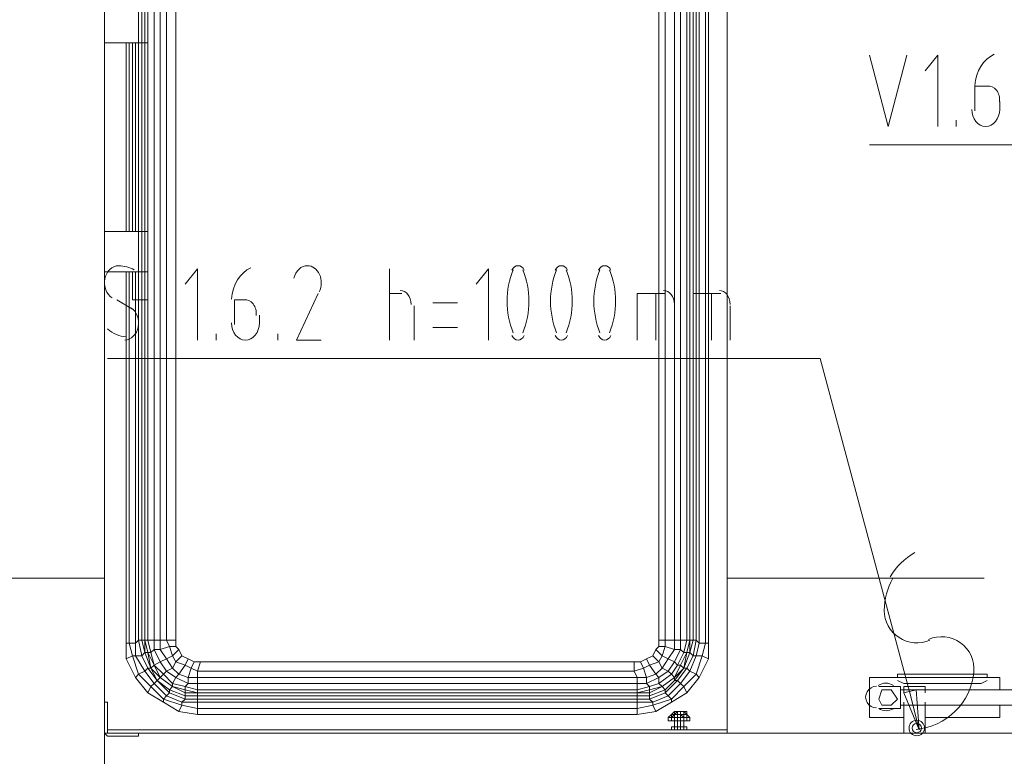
# Model space of a CAD drawing. Header units: millimetres. Extents: x 413 to 305578, y 115 to 38116.
# Tile 71 of 194: x 56154 to 57419, y 13505 to 14451. Entities that reach past the tile are written whole.
import ezdxf

# ---------------------------------------------------------------- set-up
doc = ezdxf.new("R2010")
doc.units = ezdxf.units.MM
for name, color, linetype in [('PDF _0', 1, 'Continuous'), ('PDF _PD-Motor Text', 5, 'Continuous'), ('PDF _PD-Socket', 1, 'Continuous'), ('PDF _PD-Socket Text', 1, 'Continuous'), ('PDF$_59-60$-$Floor$Plan$-$В_Этаж$01_Сводный$M-EQPM', 2, 'Continuous')]:
    doc.layers.add(name, color=color, linetype=linetype)
for name, color, linetype, true_color in [('PDF$_V$line_ifc_RVT-1-В_Этаж$01_Сводный$A-COLS', 7, 'Continuous', 0xdcdcdc), ('PDF$_V$line_ifc_RVT-1-В_Этаж$01_Сводный$A-DETL-MBND', 7, 'Continuous', 0xbababa), ('PDF$_V$line_ifc_RVT-1-В_Этаж$01_Сводный$A-PART', 7, 'Continuous', 0xdcdcdc), ('PDF$_V$line_ifc_RVT-1-В_Этаж$01_Сводный$A-WALL', 7, 'Continuous', 0xdcdcdc), ('PDF$_V$line_ifc_RVT-1-В_Этаж$01_Сводный$M-EQPM', 7, 'Continuous', 0xbababa)]:
    doc.layers.add(name, color=color, linetype=linetype, true_color=true_color)

msp = doc.modelspace()

# ---------------------------------------------------------------- linework, layer by layer
at = {"layer": 'PDF _0', "color": 5, "lineweight": 0}
msp.add_lwpolyline([(57619.7, 14421.7), (57587.9, 14290.4), (57488.4, 14290.4), (57245.8, 14290.4)], dxfattribs=at)
at = {"layer": 'PDF _0', "lineweight": 0}
msp.add_lwpolyline([(57297.5, 13586.4), (57182.2, 14016), (57082.7, 14016), (56267.4, 14016)], dxfattribs=at)
at = {"layer": 'PDF _PD-Motor Text', "lineweight": 0}
for points in [[(57245.8, 14405.8), (57269.7, 14314.3), (57293.5, 14405.8)], [(57333.3, 14314.3), (57333.3, 14405.8), (57317.4, 14385.9)], [(57397, 14366), (57381, 14366), (57381, 14334.2)], [(57412.9, 14334.2), (57412.9, 14346.1)], [(57357.2, 14314.3), (57357.2, 14322.2)]]:
    msp.add_lwpolyline(points, dxfattribs=at)
for points in [[(57406, 14407), (57391.8, 14400.9), (57382.1, 14385.1), (57381.1, 14366.8)], [(57408.8, 14360.7), (57405.7, 14364.7), (57401.4, 14366.6), (57397.1, 14365.8)], [(57412.7, 14345.7), (57413.3, 14351.2), (57411.9, 14356.8), (57408.8, 14360.7)], [(57377.1, 14336.2), (57377.1, 14324.1), (57385.1, 14314.3), (57395, 14314.3)], [(57395, 14314.3), (57404.9, 14314.3), (57412.9, 14324.1), (57412.9, 14336.2)]]:
    msp.add_open_spline(points, degree=3, dxfattribs=at)
at = {"layer": 'PDF _PD-Socket', "lineweight": 0}
for points in [[(57275.9, 13733.6, 0.133547), (57264.7, 13692.3, 0.540628), (57323.2, 13654.1)], [(57305.5, 13539.5, 0.175591), (57355.9, 13562.9, 0.175987), (57379.7, 13613.3, 0.571029), (57321.5, 13655.1)]]:
    msp.add_lwpolyline(points, format="xyb", dxfattribs=at)
for radius in [9.94, 5.97]:
    msp.add_circle((57306.4, 13541.2), radius, dxfattribs=at)
msp.add_arc((57346.2, 13692.4), 85.5, 119.619, 149.6225, dxfattribs=at)
at = {"layer": 'PDF _PD-Socket Text', "lineweight": 0}
for points in [[(56382.7, 14039.8), (56382.7, 14131.3), (56366.8, 14111.4)], [(56629.3, 14039.8), (56629.3, 14131.3)], [(56756.6, 14039.8), (56756.6, 14131.3), (56740.7, 14111.4)], [(56537.8, 14099.5), (56510, 14039.8), (56541.8, 14039.8)], [(56629.3, 14099.5), (56645.2, 14099.5)], [(56947.5, 14039.8), (56947.5, 14099.5), (56983.3, 14099.5)], [(56971.4, 14039.8), (56971.4, 14099.5)], [(57019.1, 14039.8), (57019.1, 14099.5), (57054.9, 14099.5)], [(57043, 14039.8), (57043, 14099.5)], [(56279.3, 14091.5), (56299.2, 14079.6)], [(56446.3, 14091.5), (56430.4, 14091.5), (56430.4, 14059.7)], [(56716.8, 14087.6), (56685, 14087.6)], [(56661.1, 14083.6), (56661.1, 14039.8)], [(56995.2, 14083.6), (56995.2, 14039.8)], [(57066.8, 14083.6), (57066.8, 14039.8)], [(56462.3, 14059.7), (56462.3, 14071.7)], [(56406.6, 14039.8), (56406.6, 14047.8)], [(56486.1, 14039.8), (56486.1, 14047.8)], [(56685, 14055.8), (56716.8, 14055.8)], [(57309.5, 13538.7), (57297.5, 13586.4)]]:
    msp.add_lwpolyline(points, dxfattribs=at)
msp.add_lwpolyline([(57305.5, 13590.4), (57309.5, 13538.7), (57289.6, 13586.4)], close=True, dxfattribs=at)
for centre, radius, start, end in [((56281.1, 14092), 43.3, 61.8485, 89.0803), ((56515.7, 14113.4), 26.1, 333.6168, 24.042), ((56889.1, 14089.6), 108.7, 158.1093, 201.8907), ((56699.6, 14089.6), 108.7, 338.1093, 21.8907), ((56944.8, 14089.6), 108.7, 158.1093, 201.8907), ((56755.3, 14089.6), 108.7, 338.1093, 21.8907), ((57000.5, 14089.6), 108.7, 158.1093, 201.8907), ((56811, 14089.6), 108.7, 338.1093, 21.8907)]:
    msp.add_arc(centre, radius, start, end, dxfattribs=at)
for points in [[(56281.2, 14135.3), (56272.9, 14135.3), (56265.8, 14128.3), (56263.9, 14118.5)], [(56451.4, 14132.6), (56437.3, 14126.4), (56427.5, 14110.6), (56426.5, 14092.4)], [(56524.1, 14135.3), (56516, 14135.4), (56508.9, 14128.9), (56506.7, 14119.4)], [(56539.5, 14124.1), (56536.4, 14131), (56530.3, 14135.3), (56523.8, 14135.3)], [(56794.4, 14135.3), (56791.2, 14135.3), (56788.3, 14133.2), (56786.4, 14129.7)], [(56802.4, 14129.7), (56800.5, 14133.2), (56797.5, 14135.3), (56794.4, 14135.3)], [(56850.1, 14135.3), (56846.9, 14135.3), (56843.9, 14133.2), (56842.1, 14129.7)], [(56858, 14129.7), (56856.2, 14133.2), (56853.2, 14135.3), (56850.1, 14135.3)], [(56905.7, 14135.3), (56902.6, 14135.3), (56899.6, 14133.2), (56897.8, 14129.7)], [(56913.7, 14129.7), (56911.9, 14133.2), (56908.9, 14135.3), (56905.7, 14135.3)], [(56263.9, 14118.5), (56262, 14108.6), (56265.8, 14098.5), (56273.2, 14093.9)], [(56657.2, 14085.6), (56657.2, 14095.5), (56650.9, 14103.5), (56643.2, 14103.5)], [(56995.2, 14085.6), (56995.2, 14095.5), (56989, 14103.5), (56981.3, 14103.5)], [(57066.8, 14085.6), (57066.8, 14095.5), (57060.6, 14103.5), (57052.9, 14103.5)], [(56454.2, 14086.3), (56451.1, 14090.3), (56446.8, 14092.1), (56442.5, 14091.4)], [(56458.2, 14071.2), (56458.7, 14076.8), (56457.3, 14082.4), (56454.2, 14086.3)], [(56306.7, 14056.7), (56308.6, 14066.5), (56304.7, 14076.7), (56297.3, 14081.2)], [(56426.5, 14061.7), (56426.5, 14049.6), (56434.5, 14039.8), (56444.4, 14039.8)], [(56444.4, 14039.8), (56454.2, 14039.8), (56462.3, 14049.6), (56462.3, 14061.7)], [(56267.3, 14054), (56274.4, 14047.8), (56282.7, 14044.3), (56291.4, 14043.9)], [(56289.3, 14039.8), (56297.6, 14039.9), (56304.7, 14046.8), (56306.7, 14056.7)], [(56786.4, 14045.5), (56788.3, 14041.9), (56791.2, 14039.8), (56794.4, 14039.8)], [(56794.4, 14039.8), (56797.5, 14039.8), (56800.5, 14041.9), (56802.4, 14045.5)], [(56842.1, 14045.5), (56843.9, 14041.9), (56846.9, 14039.8), (56850.1, 14039.8)], [(56850.1, 14039.8), (56853.2, 14039.8), (56856.2, 14041.9), (56858, 14045.5)], [(56897.8, 14045.5), (56899.6, 14041.9), (56902.6, 14039.8), (56905.7, 14039.8)], [(56905.7, 14039.8), (56908.9, 14039.8), (56911.9, 14041.9), (56913.7, 14045.5)]]:
    msp.add_open_spline(points, degree=3, dxfattribs=at)
at = {"layer": 'PDF$_59-60$-$Floor$Plan$-$В_Этаж$01_Сводный$M-EQPM', "lineweight": 0}
for points in [[(57281.6, 13610.3), (57281.6, 13606.3), (57245.8, 13606.3), (57245.8, 13554.6), (57289.6, 13554.6)], [(57412.9, 13590.4), (57412.9, 13606.3), (57397, 13606.3), (57397, 13610.3)], [(57397, 13602.3), (57389, 13598.3), (57289.6, 13598.3), (57281.6, 13602.3)], [(57289.6, 13590.4), (57289.6, 13594.4), (57289.6, 13586.4)], [(57289.6, 13594.4), (57293.5, 13594.4), (57297.5, 13594.4), (57301.5, 13594.4), (57305.5, 13594.4), (57309.5, 13594.4), (57313.4, 13594.4), (57317.4, 13594.4)], [(57289.6, 13594.4), (57289.6, 13594.4)], [(57317.4, 13586.4), (57317.4, 13594.4), (57317.4, 13590.4)], [(57317.4, 13594.4), (57317.4, 13594.4)], [(57703.2, 13590.4), (57285.6, 13590.4)], [(57285.6, 13570.5), (57703.2, 13570.5)], [(57289.6, 13574.5), (57289.6, 13534.7), (57289.6, 13570.5)], [(57317.4, 13570.5), (57317.4, 13534.7), (57317.4, 13574.5)], [(57317.4, 13554.6), (57412.9, 13554.6), (57412.9, 13570.5)], [(57317.4, 13534.7), (57313.4, 13534.7), (57309.5, 13534.7), (57305.5, 13534.7), (57301.5, 13534.7), (57297.5, 13534.7), (57293.5, 13534.7), (57289.6, 13534.7)], [(57289.6, 13534.7), (57289.6, 13534.7)], [(57317.4, 13534.7), (57317.4, 13534.7)]]:
    msp.add_lwpolyline(points, dxfattribs=at)
for points in [[(57389, 13610.3), (57289.6, 13610.3), (57285.6, 13610.3), (57281.6, 13610.3), (57281.6, 13606.3), (57285.6, 13606.3), (57289.6, 13606.3), (57389, 13606.3), (57393, 13606.3), (57397, 13606.3), (57397, 13610.3), (57393, 13610.3)], [(57273.7, 13570.5), (57281.6, 13578.5), (57273.7, 13590.4), (57261.7, 13590.4), (57257.7, 13578.5), (57261.7, 13570.5)]]:
    msp.add_lwpolyline(points, close=True, dxfattribs=at)
msp.add_lwpolyline([(57276.4, 13566, -0.297024), (57257.7, 13566.5), (57285.6, 13566.5), (57285.6, 13594.4), (57257.7, 13594.4)], format="xyb", dxfattribs=at)
for centre, radius, start, end in [((57254.7, 13581), 13.9, 89.9999, 270.0001), ((57266.7, 13581), 17.9, 56.9146, 123.0854)]:
    msp.add_arc(centre, radius, start, end, dxfattribs=at)
at = {"layer": 'PDF$_V$line_ifc_RVT-1-В_Этаж$01_Сводный$A-COLS', "lineweight": 0}
msp.add_lwpolyline([(56263.4, 13574.5), (56263.4, 13733.6), (55965.1, 13733.6), (55965.1, 13435.3), (56263.4, 13435.3), (56263.4, 13534.7)], dxfattribs=at)
at = {"layer": 'PDF$_V$line_ifc_RVT-1-В_Этаж$01_Сводный$A-DETL-MBND', "lineweight": 0}
msp.add_lwpolyline([(57393, 13733.6), (57062.9, 13733.6)], close=True, dxfattribs=at)
msp.add_lwpolyline([(57062.9, 13733.6), (57393, 13733.6)], dxfattribs=at)
at = {"layer": 'PDF$_V$line_ifc_RVT-1-В_Этаж$01_Сводный$A-PART', "lineweight": 0}
msp.add_lwpolyline([(56263.4, 15591), (55965.1, 15591), (55965.1, 13733.6), (56263.4, 13733.6)], close=True, dxfattribs=at)
at = {"layer": 'PDF$_V$line_ifc_RVT-1-В_Этаж$01_Сводный$A-WALL', "lineweight": 0}
msp.add_lwpolyline([(56263.4, 15591), (55965.1, 15591), (55965.1, 13733.6), (56263.4, 13733.6)], close=True, dxfattribs=at)
msp.add_lwpolyline([(56263.4, 13534.7), (56263.4, 13435.3), (59433.4, 13435.3), (59433.4, 13534.7), (57062.9, 13534.7)], dxfattribs=at)
at = {"layer": 'PDF$_V$line_ifc_RVT-1-В_Этаж$01_Сводный$M-EQPM', "lineweight": 0}
for points in [[(56354.9, 13654), (56354.9, 14946.7), (56342.9, 14946.7), (56346.9, 14954.7), (56335, 14958.6), (56342.9, 14970.6), (56335, 14974.5), (56342.9, 14986.5), (56339, 14990.5), (56350.9, 15002.4), (56350.9, 15006.4), (56366.8, 15010.3), (56366.8, 15014.3), (56350.9, 15006.4), (56346.9, 15010.3), (56331, 14998.4), (56319.1, 14982.5), (56315.1, 14986.5), (56303.2, 14966.6), (56299.2, 14966.6), (56307.1, 14990.5), (56303.2, 14994.4)], [(56354.9, 13646.1), (56354.9, 13654), (56342.9, 13654), (56342.9, 14946.7), (56335, 14946.7), (56335, 14958.6), (56327, 14958.6), (56335, 14974.5), (56327, 14978.5), (56339, 14990.5), (56335, 14994.4), (56350.9, 15006.4), (56335, 14994.4), (56331, 14998.4), (56323, 14982.5), (56319.1, 14982.5), (56311.1, 14966.6), (56303.2, 14966.6), (56303.2, 14946.7), (56295.2, 14950.7), (56295.2, 14473.4)], [(56358.8, 13642.1), (56350.9, 13634.1), (56346.9, 13646.1), (56335, 13642.1), (56335, 13654), (56327, 13654), (56327, 14946.7), (56319.1, 14946.7), (56323, 14962.6), (56319.1, 14962.6), (56327, 14978.5), (56323, 14978.5), (56319.1, 14962.6), (56315.1, 14962.6), (56311.1, 14946.7), (56307.1, 14946.7), (56307.1, 14509.2)], [(57011.1, 14958.6), (57015.1, 14946.7), (57015.1, 13654), (57015.1, 13638.1), (57007.2, 13618.2), (57011.1, 13618.2), (56999.2, 13602.3), (57003.2, 13598.3), (56987.3, 13582.4), (56991.3, 13578.5), (56967.4, 13570.5), (56971.4, 13562.5)], [(56971.4, 14958.6), (56979.3, 14966.6), (56983.3, 14954.7), (56995.2, 14958.6), (56995.2, 14946.7), (56995.2, 13654), (57003.2, 13654), (57003.2, 14946.7), (56995.2, 14946.7), (56983.3, 14946.7), (56983.3, 14954.7), (56975.3, 14954.7)], [(56319.1, 14179.1), (56319.1, 14127.3), (56319.1, 14179.1), (56319.1, 14127.3), (56315.1, 14127.3), (56315.1, 14091.5), (56315.1, 14127.3), (56315.1, 14179.1), (56315.1, 14127.3), (56311.1, 14127.3), (56311.1, 14091.5), (56311.1, 13654), (56315.1, 13638.1), (56323, 13618.2), (56335, 13606.3), (56350.9, 13594.4), (56350.9, 13598.3), (56339, 13610.3), (56342.9, 13614.3), (56354.9, 13606.3), (56370.8, 13598.3), (56382.7, 13598.3), (56947.5, 13598.3), (56959.4, 13598.3), (56975.3, 13606.3), (56987.3, 13614.3), (56995.2, 13626.2), (57003.2, 13642.1), (56995.2, 13642.1), (56995.2, 13654), (56983.3, 13654), (56983.3, 14946.7)], [(56335, 14946.7), (56335, 13654), (56342.9, 13654), (56346.9, 13646.1), (56354.9, 13646.1), (56358.8, 13642.1), (56362.8, 13634.1), (56354.9, 13626.2), (56366.8, 13622.2), (56358.8, 13610.3), (56370.8, 13606.3), (56370.8, 13598.3), (56366.8, 13594.4), (56382.7, 13590.4), (56382.7, 13586.4), (56366.8, 13590.4), (56366.8, 13594.4), (56350.9, 13598.3), (56354.9, 13606.3), (56358.8, 13610.3), (56350.9, 13618.2), (56354.9, 13626.2), (56350.9, 13634.1), (56342.9, 13630.2), (56335, 13642.1), (56327, 13642.1), (56323, 13638.1), (56327, 13622.2), (56335, 13626.2), (56342.9, 13614.3), (56350.9, 13618.2), (56342.9, 13630.2), (56335, 13626.2), (56327, 13642.1), (56327, 13654), (56319.1, 13654), (56319.1, 14946.7)], [(56354.9, 14946.7), (56354.9, 14298.4), (56354.9, 13654), (56354.9, 13646.1), (56358.8, 13642.1), (56362.8, 13634.1), (56370.8, 13630.2), (56378.7, 13626.2), (56386.7, 13626.2), (56943.5, 13626.2), (56951.5, 13626.2), (56959.4, 13630.2), (56967.4, 13634.1), (56971.4, 13642.1), (56975.3, 13646.1), (56975.3, 13654), (56975.3, 13646.1), (56971.4, 13642.1), (56967.4, 13634.1), (56959.4, 13630.2), (56951.5, 13626.2), (56943.5, 13626.2), (56386.7, 13626.2)], [(56991.3, 13574.5), (56991.3, 13578.5), (57007.2, 13594.4), (57003.2, 13598.3), (57015.1, 13614.3), (57011.1, 13618.2), (57019.1, 13634.1), (57015.1, 13638.1), (57019.1, 13654), (57015.1, 13654), (57015.1, 14946.7), (57019.1, 14946.7), (57019.1, 13654), (57023.1, 13654), (57019.1, 13634.1), (57023.1, 13634.1), (57015.1, 13614.3), (57023.1, 13610.3), (57007.2, 13594.4), (57011.1, 13586.4)], [(57019.1, 14950.7), (57019.1, 14946.7), (57023.1, 14946.7), (57023.1, 13654), (57027.1, 13650.1), (57023.1, 13634.1), (57031, 13634.1), (57023.1, 13610.3), (57027.1, 13606.3)], [(57027.1, 14942.7), (57027.1, 13650.1), (57035, 13650.1), (57031, 13634.1), (57039, 13630.2)], [(57035, 14934.8), (57035, 13650.1), (57039, 13650.1)], [(57039, 14930.8), (57039, 13650.1), (57039, 13630.2), (57027.1, 13606.3), (57011.1, 13586.4), (56991.3, 13574.5), (56971.4, 13562.5), (56947.5, 13558.6), (56382.7, 13558.6), (56358.8, 13562.5), (56339, 13574.5)], [(56319.1, 14179.1), (56319.1, 14421.7), (56319.1, 14179.1), (56319.1, 14421.7), (56315.1, 14421.7), (56311.1, 14421.7), (56307.1, 14421.7), (56307.1, 14179.1), (56307.1, 14421.7), (56311.1, 14421.7), (56311.1, 14473.4), (56315.1, 14473.4), (56319.1, 14473.4), (56315.1, 14473.4), (56311.1, 14473.4), (56307.1, 14473.4), (56307.1, 14509.2), (56307.1, 14473.4), (56263.4, 14473.4)], [(56307.1, 14473.4), (56307.1, 14421.7), (56263.4, 14421.7)], [(56319.1, 14473.4), (56319.1, 14421.7), (56319.1, 14473.4), (56319.1, 14421.7), (56315.1, 14421.7), (56315.1, 14179.1), (56315.1, 14421.7), (56315.1, 14473.4), (56315.1, 14421.7), (56311.1, 14421.7), (56311.1, 14179.1), (56307.1, 14179.1), (56307.1, 14127.3), (56263.4, 14127.3)], [(56291.2, 14179.1), (56291.2, 14421.7)], [(56295.2, 14421.7), (56295.2, 14179.1)], [(56299.2, 14179.1), (56299.2, 14421.7)], [(56315.1, 14421.7), (56315.1, 14421.7)], [(56315.1, 14421.7), (56315.1, 14421.7)], [(56319.1, 14421.7), (56319.1, 14421.7)], [(56319.1, 14421.7), (56319.1, 14421.7)], [(56263.4, 14179.1), (56307.1, 14179.1), (56311.1, 14179.1), (56315.1, 14179.1), (56319.1, 14179.1), (56315.1, 14179.1), (56311.1, 14179.1), (56311.1, 14127.3), (56307.1, 14127.3), (56307.1, 14091.5), (56307.1, 14127.3), (56311.1, 14127.3), (56315.1, 14127.3), (56319.1, 14127.3), (56319.1, 14091.5), (56319.1, 14127.3), (56319.1, 14091.5), (56315.1, 14091.5), (56311.1, 14091.5), (56307.1, 14091.5), (56303.2, 14091.5), (56299.2, 14091.5), (56299.2, 14127.3), (56299.2, 14091.5), (56299.2, 14127.3)], [(56315.1, 14179.1), (56315.1, 14179.1)], [(56315.1, 14179.1), (56315.1, 14179.1)], [(56319.1, 14179.1), (56319.1, 14179.1)], [(56319.1, 14179.1), (56319.1, 14179.1)], [(56291.2, 14127.3), (56291.2, 13650.1), (56291.2, 13630.2), (56303.2, 13606.3), (56319.1, 13586.4), (56323, 13594.4), (56327, 13598.3), (56342.9, 13582.4), (56346.9, 13586.4), (56366.8, 13578.5), (56366.8, 13582.4), (56382.7, 13582.4), (56947.5, 13582.4), (56947.5, 13586.4), (56382.7, 13586.4), (56366.8, 13586.4), (56366.8, 13582.4), (56346.9, 13590.4), (56331, 13602.3), (56346.9, 13586.4), (56346.9, 13590.4), (56350.9, 13594.4), (56366.8, 13590.4), (56366.8, 13586.4), (56350.9, 13594.4), (56366.8, 13586.4), (56382.7, 13586.4), (56947.5, 13586.4), (56382.7, 13586.4), (56382.7, 13582.4), (56382.7, 13578.5), (56382.7, 13574.5), (56382.7, 13566.5), (56382.7, 13558.6)], [(56295.2, 14127.3), (56295.2, 13650.1), (56291.2, 13650.1)], [(56315.1, 14127.3), (56315.1, 14127.3)], [(56315.1, 14127.3), (56315.1, 14127.3)], [(56319.1, 14127.3), (56319.1, 14127.3)], [(56319.1, 14127.3), (56319.1, 14127.3)], [(56303.2, 14091.5), (56303.2, 13650.1), (56295.2, 13650.1), (56299.2, 13634.1), (56291.2, 13630.2)], [(56299.2, 14091.5), (56299.2, 14091.5)], [(56307.1, 14091.5), (56307.1, 13654), (56303.2, 13650.1), (56303.2, 13634.1), (56299.2, 13634.1), (56307.1, 13610.3), (56303.2, 13606.3)], [(56303.2, 14091.5), (56303.2, 14091.5)], [(56315.1, 14091.5), (56315.1, 13654), (56311.1, 13654), (56307.1, 13654), (56311.1, 13634.1), (56303.2, 13634.1), (56315.1, 13614.3), (56307.1, 13610.3), (56323, 13594.4), (56339, 13578.5), (56342.9, 13582.4), (56362.8, 13574.5), (56366.8, 13578.5), (56382.7, 13578.5), (56947.5, 13578.5), (56947.5, 13582.4), (56963.4, 13582.4), (56963.4, 13586.4), (56979.3, 13594.4), (56963.4, 13590.4), (56963.4, 13594.4), (56947.5, 13590.4), (56947.5, 13598.3), (56947.5, 13606.3), (56382.7, 13606.3), (56382.7, 13614.3), (56374.8, 13618.2), (56378.7, 13626.2), (56370.8, 13630.2)], [(56307.1, 14091.5), (56307.1, 14091.5)], [(56315.1, 14091.5), (56315.1, 14091.5)], [(56315.1, 13654), (56315.1, 14091.5)], [(56315.1, 14091.5), (56315.1, 13654)], [(56319.1, 14091.5), (56319.1, 14091.5)], [(56315.1, 13654), (56315.1, 13654)], [(56319.1, 13654), (56315.1, 13654)], [(56315.1, 13654), (56315.1, 13654)], [(56315.1, 13654), (56315.1, 13638.1)], [(56323, 13638.1), (56319.1, 13654)], [(56358.8, 13562.5), (56362.8, 13570.5), (56382.7, 13566.5), (56947.5, 13566.5), (56947.5, 13574.5), (56967.4, 13574.5), (56963.4, 13578.5), (56983.3, 13586.4), (56999.2, 13602.3), (56995.2, 13602.3), (57007.2, 13618.2), (57015.1, 13638.1), (57011.1, 13638.1), (57015.1, 13654), (57011.1, 13638.1), (57007.2, 13618.2), (57003.2, 13622.2), (56995.2, 13606.3), (56991.3, 13610.3), (56975.3, 13598.3), (56975.3, 13606.3), (56971.4, 13610.3), (56959.4, 13606.3), (56955.5, 13618.2), (56943.5, 13614.3), (56943.5, 13626.2)], [(56975.3, 13654), (56983.3, 13654), (56983.3, 13646.1), (56995.2, 13642.1), (56987.3, 13630.2), (56995.2, 13626.2), (56999.2, 13622.2), (57007.2, 13638.1), (57011.1, 13638.1), (57003.2, 13622.2), (56999.2, 13622.2), (56991.3, 13610.3), (56987.3, 13614.3), (56979.3, 13618.2), (56971.4, 13610.3), (56963.4, 13622.2), (56975.3, 13626.2), (56967.4, 13634.1)], [(56975.3, 13646.1), (56983.3, 13646.1), (56979.3, 13634.1), (56987.3, 13630.2), (56979.3, 13618.2), (56975.3, 13626.2), (56979.3, 13634.1), (56971.4, 13642.1)], [(57015.1, 13654), (57015.1, 13654)], [(57015.1, 13654), (57015.1, 13654)], [(56315.1, 13638.1), (56311.1, 13634.1)], [(56311.1, 13634.1), (56319.1, 13618.2)], [(56315.1, 13638.1), (56315.1, 13638.1)], [(56319.1, 13638.1), (56319.1, 13638.1)], [(56319.1, 13638.1), (56323, 13618.2)], [(56323, 13638.1), (56319.1, 13638.1)], [(56947.5, 13558.6), (56947.5, 13566.5), (56967.4, 13570.5), (56967.4, 13574.5), (56987.3, 13582.4), (56983.3, 13586.4), (56983.3, 13590.4), (56979.3, 13594.4), (56995.2, 13606.3), (56979.3, 13594.4), (56963.4, 13586.4), (56963.4, 13590.4), (56947.5, 13586.4), (56947.5, 13590.4), (56382.7, 13590.4), (56382.7, 13598.3), (56382.7, 13606.3), (56370.8, 13606.3), (56374.8, 13618.2), (56366.8, 13622.2), (56370.8, 13630.2), (56362.8, 13634.1)], [(56959.4, 13630.2), (56963.4, 13622.2), (56955.5, 13618.2), (56951.5, 13626.2)], [(57011.1, 13638.1), (57011.1, 13638.1)], [(57015.1, 13638.1), (57015.1, 13638.1)], [(56319.1, 13618.2), (56315.1, 13614.3)], [(56319.1, 13586.4), (56339, 13574.5), (56339, 13578.5), (56362.8, 13570.5), (56362.8, 13574.5), (56382.7, 13574.5), (56947.5, 13574.5), (56947.5, 13578.5), (56963.4, 13578.5), (56963.4, 13582.4), (56983.3, 13590.4), (56995.2, 13602.3), (56995.2, 13606.3), (56979.3, 13594.4), (56975.3, 13598.3), (56963.4, 13594.4), (56959.4, 13598.3), (56959.4, 13606.3), (56947.5, 13606.3), (56943.5, 13614.3), (56382.7, 13614.3), (56386.7, 13626.2), (56378.7, 13626.2)], [(56323, 13618.2), (56319.1, 13618.2)], [(56319.1, 13618.2), (56331, 13602.3)], [(56323, 13618.2), (56323, 13618.2)], [(56323, 13618.2), (56323, 13618.2)], [(56327, 13622.2), (56327, 13622.2)], [(57007.2, 13618.2), (57007.2, 13618.2)], [(57007.2, 13618.2), (57007.2, 13618.2)], [(56315.1, 13614.3), (56327, 13598.3)], [(56335, 13606.3), (56335, 13606.3)], [(56335, 13606.3), (56335, 13606.3)], [(56995.2, 13606.3), (56995.2, 13606.3)], [(56995.2, 13606.3), (56995.2, 13606.3)], [(56327, 13598.3), (56331, 13602.3)], [(56331, 13602.3), (56331, 13602.3)], [(56350.9, 13594.4), (56350.9, 13594.4)], [(56350.9, 13594.4), (56350.9, 13594.4)], [(56979.3, 13594.4), (56979.3, 13594.4)], [(56979.3, 13594.4), (56979.3, 13594.4)], [(56366.8, 13586.4), (56366.8, 13586.4)], [(56382.7, 13586.4), (56382.7, 13586.4)], [(56382.7, 13586.4), (56382.7, 13586.4)], [(56947.5, 13586.4), (56947.5, 13586.4)], [(56947.5, 13586.4), (56947.5, 13586.4)], [(56963.4, 13586.4), (56963.4, 13586.4)], [(57011.1, 13550.6), (57007.2, 13550.6), (57011.1, 13550.6), (57007.2, 13550.6), (57011.1, 13550.6), (57007.2, 13550.6), (57003.2, 13550.6), (56999.2, 13550.6), (57003.2, 13550.6), (56999.2, 13550.6), (56995.2, 13550.6), (56995.2, 13554.6), (56991.3, 13554.6), (56987.3, 13554.6), (56991.3, 13554.6), (56987.3, 13554.6), (56991.3, 13554.6), (56991.3, 13558.6)], [(56987.3, 13554.6), (56987.3, 13554.6)], [(56987.3, 13554.6), (56987.3, 13554.6)], [(56987.3, 13554.6), (56987.3, 13554.6)], [(56987.3, 13554.6), (56987.3, 13554.6)], [(56987.3, 13554.6), (56987.3, 13554.6)], [(56995.2, 13550.6), (56991.3, 13550.6), (56987.3, 13550.6), (56987.3, 13554.6), (56987.3, 13550.6), (56991.3, 13550.6), (56987.3, 13550.6), (56991.3, 13550.6), (56987.3, 13550.6), (56991.3, 13550.6), (56991.3, 13554.6), (56987.3, 13554.6), (56987.3, 13550.6), (56991.3, 13550.6), (56995.2, 13550.6), (56991.3, 13550.6), (56995.2, 13550.6), (56991.3, 13550.6), (56995.2, 13550.6), (56991.3, 13550.6), (56995.2, 13550.6), (56995.2, 13542.7), (56995.2, 13550.6), (56999.2, 13550.6), (56995.2, 13550.6), (56999.2, 13550.6), (56999.2, 13542.7), (56995.2, 13542.7), (56995.2, 13538.7), (56995.2, 13542.7), (56991.3, 13542.7), (56991.3, 13538.7), (56991.3, 13542.7), (56991.3, 13538.7)], [(57007.2, 13558.6), (57007.2, 13554.6), (57003.2, 13554.6), (56999.2, 13554.6), (56995.2, 13554.6), (56991.3, 13554.6), (56995.2, 13558.6), (56995.2, 13562.5), (56999.2, 13562.5), (56995.2, 13562.5), (56999.2, 13562.5), (56995.2, 13562.5), (56991.3, 13558.6), (56995.2, 13562.5), (56991.3, 13558.6), (56995.2, 13558.6), (56995.2, 13554.6), (56999.2, 13554.6), (57003.2, 13554.6), (57007.2, 13554.6), (57003.2, 13558.6), (57007.2, 13558.6), (57007.2, 13562.5), (57003.2, 13562.5)], [(56991.3, 13558.6), (56991.3, 13558.6)], [(56991.3, 13558.6), (56991.3, 13558.6)], [(56991.3, 13558.6), (56991.3, 13558.6)], [(56991.3, 13554.6), (56991.3, 13550.6), (56995.2, 13550.6), (56999.2, 13550.6), (57003.2, 13550.6), (57003.2, 13554.6), (57007.2, 13554.6), (57011.1, 13554.6), (57011.1, 13558.6)], [(56991.3, 13554.6), (56991.3, 13554.6)], [(56991.3, 13554.6), (56991.3, 13554.6)], [(56991.3, 13554.6), (56991.3, 13554.6)], [(56991.3, 13554.6), (56991.3, 13554.6)], [(57007.2, 13550.6), (57003.2, 13550.6), (57007.2, 13550.6), (57011.1, 13550.6), (57015.1, 13550.6), (57015.1, 13554.6), (57011.1, 13554.6), (57015.1, 13554.6), (57011.1, 13554.6), (57007.2, 13554.6), (57003.2, 13554.6), (56999.2, 13554.6), (56995.2, 13554.6), (56991.3, 13554.6), (56995.2, 13554.6), (56999.2, 13554.6), (56999.2, 13550.6), (56995.2, 13550.6), (56999.2, 13550.6), (57003.2, 13550.6), (56999.2, 13550.6)], [(56999.2, 13562.5), (56995.2, 13562.5)], [(56995.2, 13562.5), (56999.2, 13562.5)], [(56999.2, 13562.5), (56995.2, 13558.6)], [(56995.2, 13562.5), (56995.2, 13562.5)], [(56995.2, 13562.5), (56995.2, 13562.5)], [(56995.2, 13558.6), (56999.2, 13558.6)], [(56995.2, 13558.6), (56995.2, 13558.6)], [(56995.2, 13554.6), (56995.2, 13554.6)], [(56995.2, 13554.6), (56995.2, 13554.6)], [(56995.2, 13554.6), (56995.2, 13554.6)], [(56999.2, 13562.5), (56999.2, 13562.5)], [(56999.2, 13562.5), (56999.2, 13562.5)], [(57003.2, 13562.5), (56999.2, 13562.5)], [(56999.2, 13562.5), (56999.2, 13562.5)], [(56999.2, 13562.5), (57003.2, 13562.5)], [(57003.2, 13562.5), (56999.2, 13562.5)], [(56999.2, 13562.5), (56999.2, 13562.5)], [(56999.2, 13562.5), (56999.2, 13558.6)], [(56999.2, 13562.5), (57003.2, 13562.5)], [(56999.2, 13562.5), (56999.2, 13562.5)], [(56999.2, 13562.5), (57003.2, 13562.5)], [(56999.2, 13562.5), (56999.2, 13562.5)], [(56999.2, 13562.5), (57003.2, 13562.5)], [(56999.2, 13562.5), (56999.2, 13562.5)], [(56999.2, 13562.5), (56999.2, 13562.5)], [(56999.2, 13558.6), (57003.2, 13558.6)], [(56999.2, 13558.6), (56999.2, 13554.6)], [(56999.2, 13554.6), (57003.2, 13554.6)], [(56999.2, 13554.6), (56999.2, 13554.6)], [(56999.2, 13554.6), (56999.2, 13554.6)], [(56999.2, 13554.6), (56999.2, 13554.6)], [(57003.2, 13562.5), (57003.2, 13562.5)], [(57003.2, 13562.5), (57003.2, 13562.5)], [(57003.2, 13562.5), (57003.2, 13562.5)], [(57003.2, 13562.5), (57003.2, 13562.5)], [(57003.2, 13558.6), (57003.2, 13562.5)], [(57003.2, 13562.5), (57003.2, 13562.5)], [(57003.2, 13562.5), (57007.2, 13562.5)], [(57007.2, 13562.5), (57003.2, 13562.5)], [(57007.2, 13562.5), (57003.2, 13562.5)], [(57007.2, 13562.5), (57003.2, 13562.5)], [(57007.2, 13562.5), (57003.2, 13562.5)], [(57007.2, 13562.5), (57003.2, 13562.5)], [(57007.2, 13562.5), (57003.2, 13562.5)], [(57003.2, 13562.5), (57003.2, 13562.5)], [(57003.2, 13558.6), (57003.2, 13562.5)], [(57003.2, 13562.5), (57007.2, 13562.5)], [(57007.2, 13562.5), (57003.2, 13562.5)], [(57007.2, 13562.5), (57003.2, 13562.5)], [(57003.2, 13554.6), (57003.2, 13558.6)], [(57003.2, 13558.6), (57003.2, 13558.6)], [(57003.2, 13554.6), (57003.2, 13554.6)], [(57003.2, 13554.6), (57003.2, 13554.6)], [(57003.2, 13554.6), (57003.2, 13554.6)], [(57007.2, 13562.5), (57007.2, 13562.5)], [(57007.2, 13562.5), (57007.2, 13562.5)], [(57007.2, 13562.5), (57007.2, 13562.5)], [(57007.2, 13562.5), (57007.2, 13562.5)], [(57007.2, 13562.5), (57011.1, 13562.5)], [(57011.1, 13562.5), (57007.2, 13562.5)], [(57011.1, 13562.5), (57007.2, 13562.5)], [(57011.1, 13562.5), (57007.2, 13562.5)], [(57011.1, 13558.6), (57007.2, 13562.5)], [(57011.1, 13558.6), (57007.2, 13562.5)], [(57007.2, 13558.6), (57011.1, 13558.6)], [(57007.2, 13554.6), (57007.2, 13554.6)], [(57007.2, 13554.6), (57007.2, 13554.6)], [(57007.2, 13554.6), (57007.2, 13554.6)], [(57007.2, 13554.6), (57011.1, 13554.6)], [(57007.2, 13550.6), (57007.2, 13554.6)], [(57007.2, 13554.6), (57007.2, 13554.6)], [(57011.1, 13558.6), (57011.1, 13562.5)], [(57011.1, 13558.6), (57011.1, 13562.5)], [(57011.1, 13558.6), (57011.1, 13558.6)], [(57011.1, 13558.6), (57011.1, 13558.6)], [(57011.1, 13558.6), (57011.1, 13558.6)], [(57011.1, 13558.6), (57011.1, 13558.6)], [(57011.1, 13554.6), (57011.1, 13558.6)], [(57015.1, 13554.6), (57011.1, 13558.6)], [(57015.1, 13554.6), (57011.1, 13558.6)], [(57011.1, 13554.6), (57011.1, 13554.6)], [(57011.1, 13554.6), (57015.1, 13554.6)], [(57011.1, 13554.6), (57011.1, 13554.6)], [(57015.1, 13554.6), (57011.1, 13554.6)], [(57011.1, 13554.6), (57011.1, 13554.6)], [(57011.1, 13554.6), (57011.1, 13554.6)], [(57015.1, 13554.6), (57015.1, 13554.6)], [(57015.1, 13554.6), (57015.1, 13554.6)], [(57015.1, 13554.6), (57015.1, 13554.6)], [(57015.1, 13554.6), (57015.1, 13554.6)], [(57015.1, 13554.6), (57015.1, 13554.6)], [(57015.1, 13550.6), (57015.1, 13554.6)], [(56987.3, 13550.6), (56987.3, 13550.6)], [(56987.3, 13550.6), (56987.3, 13550.6)], [(56987.3, 13550.6), (56987.3, 13550.6)], [(56991.3, 13550.6), (56991.3, 13550.6)], [(56991.3, 13550.6), (56991.3, 13550.6)], [(56991.3, 13550.6), (56991.3, 13550.6)], [(56991.3, 13550.6), (56991.3, 13550.6)], [(56991.3, 13550.6), (56991.3, 13550.6)], [(56991.3, 13550.6), (56991.3, 13550.6)], [(56991.3, 13550.6), (56991.3, 13550.6)], [(56991.3, 13542.7), (56991.3, 13542.7)], [(56995.2, 13550.6), (56995.2, 13550.6)], [(56995.2, 13550.6), (56995.2, 13550.6)], [(56995.2, 13550.6), (56995.2, 13550.6)], [(56995.2, 13550.6), (56995.2, 13550.6)], [(56995.2, 13550.6), (56995.2, 13550.6)], [(56995.2, 13550.6), (56995.2, 13550.6)], [(56995.2, 13550.6), (56995.2, 13550.6)], [(56995.2, 13550.6), (56995.2, 13550.6)], [(56995.2, 13542.7), (56995.2, 13542.7)], [(56999.2, 13550.6), (56999.2, 13550.6)], [(56999.2, 13550.6), (56999.2, 13550.6)], [(56999.2, 13550.6), (56999.2, 13550.6)], [(56999.2, 13550.6), (56999.2, 13550.6)], [(57003.2, 13550.6), (56999.2, 13550.6)], [(56999.2, 13550.6), (56999.2, 13550.6)], [(56999.2, 13550.6), (56999.2, 13550.6)], [(56999.2, 13550.6), (56999.2, 13550.6)], [(56999.2, 13550.6), (56999.2, 13550.6)], [(56999.2, 13538.7), (56999.2, 13542.7), (57003.2, 13542.7), (57003.2, 13550.6)], [(56999.2, 13550.6), (56999.2, 13550.6)], [(56999.2, 13542.7), (56999.2, 13550.6)], [(57003.2, 13550.6), (57003.2, 13550.6)], [(57003.2, 13550.6), (57003.2, 13550.6)], [(57003.2, 13550.6), (57007.2, 13550.6)], [(57003.2, 13550.6), (57003.2, 13550.6)], [(57003.2, 13550.6), (57007.2, 13550.6)], [(57003.2, 13550.6), (57003.2, 13550.6)], [(57003.2, 13550.6), (57003.2, 13550.6)], [(57007.2, 13550.6), (57003.2, 13550.6)], [(57003.2, 13550.6), (57003.2, 13550.6)], [(57003.2, 13550.6), (57003.2, 13550.6)], [(57003.2, 13550.6), (57003.2, 13550.6)], [(57003.2, 13550.6), (57003.2, 13550.6)], [(57003.2, 13542.7), (57003.2, 13542.7)], [(57003.2, 13542.7), (57007.2, 13542.7), (57011.1, 13542.7), (57011.1, 13538.7), (57011.1, 13542.7), (57011.1, 13538.7)], [(57007.2, 13550.6), (57007.2, 13550.6)], [(57007.2, 13550.6), (57007.2, 13550.6)], [(57007.2, 13550.6), (57011.1, 13550.6)], [(57007.2, 13550.6), (57007.2, 13550.6)], [(57007.2, 13550.6), (57007.2, 13550.6)], [(57011.1, 13550.6), (57007.2, 13550.6)], [(57007.2, 13550.6), (57007.2, 13550.6)], [(57007.2, 13550.6), (57007.2, 13550.6)], [(57007.2, 13550.6), (57007.2, 13550.6)], [(57007.2, 13550.6), (57007.2, 13550.6)], [(57007.2, 13542.7), (57007.2, 13542.7)], [(57011.1, 13550.6), (57011.1, 13550.6)], [(57011.1, 13550.6), (57015.1, 13550.6)], [(57011.1, 13550.6), (57015.1, 13550.6)], [(57015.1, 13550.6), (57011.1, 13550.6)], [(57011.1, 13550.6), (57011.1, 13550.6)], [(57011.1, 13550.6), (57015.1, 13550.6)], [(57015.1, 13550.6), (57011.1, 13550.6)], [(57011.1, 13550.6), (57011.1, 13550.6)], [(57011.1, 13550.6), (57011.1, 13550.6)], [(57011.1, 13550.6), (57015.1, 13550.6)], [(57011.1, 13550.6), (57011.1, 13550.6)], [(57011.1, 13550.6), (57015.1, 13550.6)], [(57011.1, 13550.6), (57011.1, 13550.6)], [(57011.1, 13550.6), (57015.1, 13550.6)], [(57011.1, 13550.6), (57011.1, 13550.6)], [(57011.1, 13550.6), (57011.1, 13550.6)], [(57011.1, 13542.7), (57011.1, 13542.7)], [(57015.1, 13550.6), (57015.1, 13550.6)], [(57015.1, 13550.6), (57015.1, 13550.6)], [(57015.1, 13550.6), (57015.1, 13550.6)], [(57015.1, 13550.6), (57015.1, 13550.6)], [(57015.1, 13550.6), (57015.1, 13550.6)], [(57015.1, 13550.6), (57015.1, 13550.6)], [(56307.1, 13534.7), (56307.1, 13530.7), (56267.4, 13530.7), (56263.4, 13534.7), (56267.4, 13534.7), (56267.4, 13538.7)], [(56263.4, 13534.7), (56263.4, 13534.7)], [(56263.4, 13534.7), (56263.4, 13534.7)], [(56267.4, 13534.7), (56267.4, 13534.7)], [(57062.9, 13538.7), (57062.9, 13534.7)], [(57062.9, 13538.7), (57062.9, 13538.7)]]:
    msp.add_lwpolyline(points, dxfattribs=at)
for points in [[(56931.6, 14974.5), (56943.5, 14974.5), (56951.5, 14974.5), (56959.4, 14970.6), (56967.4, 14966.6), (56971.4, 14958.6), (56975.3, 14954.7), (56975.3, 14946.7), (56975.3, 14298.4), (56975.3, 13654), (56975.3, 14946.7), (56975.3, 14954.7), (56971.4, 14958.6), (56967.4, 14966.6), (56959.4, 14970.6), (56951.5, 14974.5), (56943.5, 14974.5)], [(57011.1, 14946.7), (57015.1, 14946.7), (57015.1, 14954.7), (57015.1, 14946.7), (57015.1, 13654), (57011.1, 13654), (57007.2, 13638.1), (57003.2, 13642.1), (57003.2, 13654), (57011.1, 13654)], [(57062.9, 13538.7), (57062.9, 14906.9)], [(56299.2, 14421.7), (56299.2, 14179.1)], [(56303.2, 14421.7), (56303.2, 14179.1)], [(56303.2, 14127.3), (56303.2, 14091.5)], [(56331, 13602.3), (56335, 13606.3), (56350.9, 13594.4), (56335, 13606.3), (56339, 13610.3), (56327, 13622.2), (56319.1, 13638.1), (56315.1, 13654), (56319.1, 13638.1), (56315.1, 13638.1), (56323, 13618.2)], [(56335, 13606.3), (56327, 13622.2), (56323, 13618.2)], [(57007.2, 13618.2), (56995.2, 13606.3)], [(56963.4, 13586.4), (56947.5, 13586.4)], [(56267.4, 13574.5), (56263.4, 13574.5), (56263.4, 13534.7), (56267.4, 13534.7), (57062.9, 13534.7), (57062.9, 13538.7), (56267.4, 13538.7)], [(56991.3, 13558.6), (56987.3, 13554.6)], [(57003.2, 13562.5), (56999.2, 13562.5)], [(57003.2, 13562.5), (56999.2, 13562.5)], [(57003.2, 13550.6), (57003.2, 13542.7), (57003.2, 13538.7), (57003.2, 13542.7), (57003.2, 13550.6), (57007.2, 13550.6), (57007.2, 13542.7), (57007.2, 13550.6), (57007.2, 13542.7), (57007.2, 13550.6), (57011.1, 13550.6), (57011.1, 13554.6), (57007.2, 13554.6), (57007.2, 13550.6)], [(57015.1, 13554.6), (57015.1, 13550.6)], [(56999.2, 13542.7), (56999.2, 13550.6)], [(57007.2, 13538.7), (57007.2, 13542.7)]]:
    msp.add_lwpolyline(points, close=True, dxfattribs=at)

doc.saveas('drawing.dxf')
